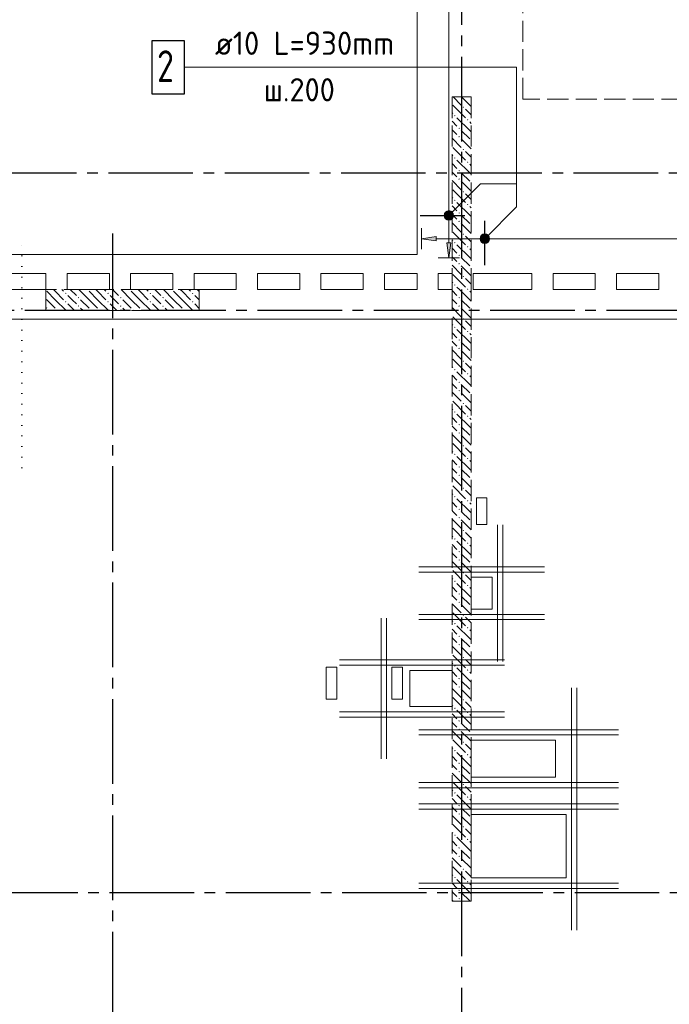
# Model space of a CAD drawing. Header units: millimetres. Extents: x 0 to 61017, y 0 to 42000.
# Tile 17 of 23: x 30661 to 36805, y 27745 to 37050. Entities that reach past the tile are written whole.
import ezdxf

# ---------------------------------------------------------------- set-up
doc = ezdxf.new("R2010")
doc.units = ezdxf.units.MM
for name, pattern in [('______2', [270, 200, -70]), ('______5', [1100, 800, -100, 100, -100]), ('______9', [100, 0, -100])]:
    doc.linetypes.add(name, pattern=pattern)
doc.layers.add('ЖБ Перекрытие верхний уровень', color=7, linetype='Continuous', lineweight=25, true_color=0xe0e0ff)
doc.layers.add('ЖБ Стена верхний уровень', color=7, linetype='Continuous', lineweight=25, true_color=0x006e00)
for name, color, linetype, lineweight in [('ЖБ Пилон', 180, 'Continuous', 25), ('Обрамление П-обр. равн.', 7, 'Continuous', 25), ('Обрамление проемов стержнями', 7, 'Continuous', 25), ('Оси', 40, '______5', 18), ('Позиционная метка линия выноска', 7, 'Continuous', 13), ('Позиционная метка номер позиции', 7, 'Continuous', 13), ('Примечания', 7, 'Continuous', 25), ('Узлы символ', 7, 'Continuous', 25)]:
    doc.layers.add(name, color=color, linetype=linetype, lineweight=lineweight)
doc.styles.add('ISOCPEUR', font='txt')

msp = doc.modelspace()

# ---------------------------------------------------------------- hatches: boundary and pattern name
at = {"layer": 'ЖБ Пилон', "linetype": 'Continuous', "lineweight": 18, "transparency": 33554687}
for points in [[(31090.5, 34463.1), (31096.9, 34469.6), (31103.4, 34463.1), (31096.9, 34456.6)], [(31210.4, 34423.1), (31216.9, 34429.6), (31223.4, 34423.1), (31216.9, 34416.6)], [(31300.3, 34500), (31296.9, 34496.6), (31293.6, 34500)], [(31490.5, 34463.1), (31496.9, 34469.6), (31503.4, 34463.1), (31496.9, 34456.6)], [(31610.4, 34423.1), (31616.9, 34429.6), (31623.4, 34423.1), (31616.9, 34416.6)], [(31700.3, 34500), (31696.9, 34496.6), (31693.6, 34500)], [(31890.5, 34463.1), (31896.9, 34469.6), (31903.4, 34463.1), (31896.9, 34456.6)], [(32010.4, 34423.1), (32016.9, 34429.6), (32023.4, 34423.1), (32016.9, 34416.6)], [(32100.3, 34500), (32096.9, 34496.6), (32093.6, 34500)], [(32290.5, 34463.1), (32296.9, 34469.6), (32303.4, 34463.1), (32296.9, 34456.6)], [(31090.5, 34383.1), (31096.9, 34389.6), (31103.4, 34383.1), (31096.9, 34376.6)], [(31210.4, 34343.1), (31216.9, 34349.6), (31223.4, 34343.1), (31216.9, 34336.6)], [(31490.5, 34383.1), (31496.9, 34389.6), (31503.4, 34383.1), (31496.9, 34376.6)], [(31610.4, 34343.1), (31616.9, 34349.6), (31623.4, 34343.1), (31616.9, 34336.6)], [(31890.5, 34383.1), (31896.9, 34389.6), (31903.4, 34383.1), (31896.9, 34376.6)], [(32010.4, 34343.1), (32016.9, 34349.6), (32023.4, 34343.1), (32016.9, 34336.6)], [(32290.5, 34383.1), (32296.9, 34389.6), (32303.4, 34383.1), (32296.9, 34376.6)], [(30930.5, 34303.1), (30937, 34309.6), (30943.5, 34303.1), (30940.3, 34300), (30933.6, 34300)], [(31010.4, 34303.1), (31016.9, 34309.6), (31023.4, 34303.1), (31020.3, 34300), (31013.6, 34300)], [(31330.5, 34303.1), (31337, 34309.6), (31343.5, 34303.1), (31340.3, 34300), (31333.6, 34300)], [(31410.4, 34303.1), (31416.9, 34309.6), (31423.4, 34303.1), (31420.3, 34300), (31413.6, 34300)], [(31730.5, 34303.1), (31737, 34309.6), (31743.5, 34303.1), (31740.3, 34300), (31733.6, 34300)], [(31810.4, 34303.1), (31816.9, 34309.6), (31823.4, 34303.1), (31820.3, 34300), (31813.6, 34300)], [(32130.5, 34303.1), (32137, 34309.6), (32143.5, 34303.1), (32140.3, 34300), (32133.6, 34300)], [(32210.4, 34303.1), (32216.9, 34309.6), (32223.4, 34303.1), (32220.3, 34300), (32213.6, 34300)]]:
    msp.add_hatch(color=7, dxfattribs=at).paths.add_polyline_path(points, flags=16)
at = {"layer": 'ЖБ Стена верхний уровень', "linetype": 'Continuous', "lineweight": 18, "transparency": 33554687}
for points in [[(34850.5, 36223.1), (34857, 36229.6), (34863.5, 36223.1), (34857, 36216.6)], [(34770.5, 36143.1), (34777, 36149.6), (34783.4, 36143.1), (34777, 36136.6)], [(34890.5, 36103.1), (34896.9, 36109.6), (34903.4, 36103.1), (34896.9, 36096.6)], [(34810.4, 36023.1), (34816.9, 36029.6), (34823.4, 36023.1), (34816.9, 36016.6)], [(34810.4, 35943.1), (34816.9, 35949.6), (34823.4, 35943.1), (34816.9, 35936.6)], [(34850.5, 35823.1), (34857, 35829.6), (34863.5, 35823.1), (34857, 35816.6)], [(34770.5, 35743.1), (34777, 35749.6), (34783.4, 35743.1), (34777, 35736.6)], [(34890.5, 35703.1), (34896.9, 35709.6), (34903.4, 35703.1), (34896.9, 35696.6)], [(34810.4, 35623.1), (34816.9, 35629.6), (34823.4, 35623.1), (34816.9, 35616.6)], [(34810.4, 35543.1), (34816.9, 35549.6), (34823.4, 35543.1), (34816.9, 35536.6)], [(34850.5, 35423.1), (34857, 35429.6), (34863.5, 35423.1), (34857, 35416.6)], [(34770.5, 35343.1), (34777, 35349.6), (34783.4, 35343.1), (34777, 35336.6)], [(34890.5, 35303.1), (34896.9, 35309.6), (34903.4, 35303.1), (34896.9, 35296.6)], [(34810.4, 35223.1), (34816.9, 35229.6), (34823.4, 35223.1), (34816.9, 35216.6)], [(34810.4, 35143.1), (34816.9, 35149.6), (34823.4, 35143.1), (34816.9, 35136.6)], [(34850.5, 35023.1), (34857, 35029.6), (34863.5, 35023.1), (34857, 35016.6)], [(34770.5, 34943.1), (34777, 34949.6), (34783.4, 34943.1), (34777, 34936.6)], [(34890.5, 34903.1), (34896.9, 34909.6), (34903.4, 34903.1), (34896.9, 34896.6)], [(34810.4, 34823.1), (34816.9, 34829.6), (34823.4, 34823.1), (34816.9, 34816.6)], [(34810.4, 34743.1), (34816.9, 34749.6), (34823.4, 34743.1), (34816.9, 34736.6)], [(34850.5, 34623.1), (34857, 34629.6), (34863.5, 34623.1), (34857, 34616.6)], [(34770.5, 34543.1), (34777, 34549.6), (34783.4, 34543.1), (34777, 34536.6)], [(34810.4, 34423.1), (34816.9, 34429.6), (34823.4, 34423.1), (34816.9, 34416.6)], [(34890.5, 34503.1), (34896.9, 34509.6), (34903.4, 34503.1), (34900.3, 34500), (34893.6, 34500)], [(34900.3, 34500), (34896.9, 34496.6), (34893.6, 34500)], [(34810.4, 34343.1), (34816.9, 34349.6), (34823.4, 34343.1), (34816.9, 34336.6)], [(34770.5, 34143.1), (34777, 34149.6), (34783.4, 34143.1), (34777, 34136.6)], [(34850.5, 34223.1), (34857, 34229.6), (34863.5, 34223.1), (34857, 34216.6)], [(34890.5, 34103.1), (34896.9, 34109.6), (34903.4, 34103.1), (34896.9, 34096.6)], [(34810.4, 34023.1), (34816.9, 34029.6), (34823.4, 34023.1), (34816.9, 34016.6)], [(34810.4, 33943.1), (34816.9, 33949.6), (34823.4, 33943.1), (34816.9, 33936.6)], [(34850.5, 33823.1), (34857, 33829.6), (34863.5, 33823.1), (34857, 33816.6)], [(34770.5, 33743.1), (34777, 33749.6), (34783.4, 33743.1), (34777, 33736.6)], [(34890.5, 33703.1), (34896.9, 33709.6), (34903.4, 33703.1), (34896.9, 33696.6)], [(34810.4, 33623.1), (34816.9, 33629.6), (34823.4, 33623.1), (34816.9, 33616.6)], [(34810.4, 33543.1), (34816.9, 33549.6), (34823.4, 33543.1), (34816.9, 33536.6)], [(34850.5, 33423.1), (34857, 33429.6), (34863.5, 33423.1), (34857, 33416.6)], [(34770.5, 33343.1), (34777, 33349.6), (34783.4, 33343.1), (34777, 33336.6)], [(34810.4, 33223.1), (34816.9, 33229.6), (34823.4, 33223.1), (34816.9, 33216.6)], [(34890.5, 33303.1), (34896.9, 33309.6), (34903.4, 33303.1), (34896.9, 33296.6)], [(34810.4, 33143.1), (34816.9, 33149.6), (34823.4, 33143.1), (34816.9, 33136.6)], [(34770.5, 32943.1), (34777, 32949.6), (34783.4, 32943.1), (34777, 32936.6)], [(34850.5, 33023.1), (34857, 33029.6), (34863.5, 33023.1), (34857, 33016.6)], [(34890.5, 32903.1), (34896.9, 32909.6), (34903.4, 32903.1), (34896.9, 32896.6)], [(34810.4, 32823.1), (34816.9, 32829.6), (34823.4, 32823.1), (34816.9, 32816.6)], [(34810.4, 32743.1), (34816.9, 32749.6), (34823.4, 32743.1), (34816.9, 32736.6)], [(34850.5, 32623.1), (34857, 32629.6), (34863.5, 32623.1), (34857, 32616.6)], [(34770.5, 32543.1), (34777, 32549.6), (34783.4, 32543.1), (34777, 32536.6)], [(34890.5, 32503.1), (34896.9, 32509.6), (34903.4, 32503.1), (34896.9, 32496.6)], [(34810.4, 32423.1), (34816.9, 32429.6), (34823.4, 32423.1), (34816.9, 32416.6)], [(34810.4, 32343.1), (34816.9, 32349.6), (34823.4, 32343.1), (34816.9, 32336.6)], [(34850.5, 32223.1), (34857, 32229.6), (34863.5, 32223.1), (34857, 32216.6)], [(34770.5, 32143.1), (34777, 32149.6), (34783.4, 32143.1), (34777, 32136.6)], [(34890.5, 32103.1), (34896.9, 32109.6), (34903.4, 32103.1), (34896.9, 32096.6)], [(34810.4, 32023.1), (34816.9, 32029.6), (34823.4, 32023.1), (34816.9, 32016.6)], [(34810.4, 31943.1), (34816.9, 31949.6), (34823.4, 31943.1), (34816.9, 31936.6)], [(34850.5, 31823.1), (34857, 31829.6), (34863.5, 31823.1), (34857, 31816.6)], [(34770.5, 31743.1), (34777, 31749.6), (34783.4, 31743.1), (34777, 31736.6)], [(34890.5, 31703.1), (34896.9, 31709.6), (34903.4, 31703.1), (34896.9, 31696.6)], [(34810.4, 31623.1), (34816.9, 31629.6), (34823.4, 31623.1), (34816.9, 31616.6)], [(34810.4, 31543.1), (34816.9, 31549.6), (34823.4, 31543.1), (34816.9, 31536.6)], [(34850.5, 31423.1), (34857, 31429.6), (34863.5, 31423.1), (34857, 31416.6)], [(34770.5, 31343.1), (34777, 31349.6), (34783.4, 31343.1), (34777, 31336.6)], [(34890.5, 31303.1), (34896.9, 31309.6), (34903.4, 31303.1), (34896.9, 31296.6)], [(34810.4, 31223.1), (34816.9, 31229.6), (34823.4, 31223.1), (34816.9, 31216.6)], [(34810.4, 31143.1), (34816.9, 31149.6), (34823.4, 31143.1), (34816.9, 31136.6)], [(34850.5, 31023.1), (34857, 31029.6), (34863.5, 31023.1), (34857, 31016.6)], [(34770.5, 30943.1), (34777, 30949.6), (34783.4, 30943.1), (34777, 30936.6)], [(34890.5, 30903.1), (34896.9, 30909.6), (34903.4, 30903.1), (34896.9, 30896.6)], [(34810.4, 30823.1), (34816.9, 30829.6), (34823.4, 30823.1), (34816.9, 30816.6)], [(34810.4, 30743.1), (34816.9, 30749.6), (34823.4, 30743.1), (34816.9, 30736.6)], [(34850.5, 30623.1), (34857, 30629.6), (34863.5, 30623.1), (34857, 30616.6)], [(34770.5, 30543.1), (34777, 30549.6), (34783.4, 30543.1), (34777, 30536.6)], [(34810.4, 30423.1), (34816.9, 30429.6), (34823.4, 30423.1), (34816.9, 30416.6)], [(34890.5, 30503.1), (34896.9, 30509.6), (34903.4, 30503.1), (34896.9, 30496.6)], [(34810.4, 30343.1), (34816.9, 30349.6), (34823.4, 30343.1), (34816.9, 30336.6)], [(34770.5, 30143.1), (34777, 30149.6), (34783.4, 30143.1), (34777, 30136.6)], [(34850.5, 30223.1), (34857, 30229.6), (34863.5, 30223.1), (34857, 30216.6)], [(34890.5, 30103.1), (34896.9, 30109.6), (34903.4, 30103.1), (34896.9, 30096.6)], [(34810.4, 30023.1), (34816.9, 30029.6), (34823.4, 30023.1), (34816.9, 30016.6)], [(34810.4, 29943.1), (34816.9, 29949.6), (34823.4, 29943.1), (34816.9, 29936.6)], [(34850.5, 29823.1), (34857, 29829.6), (34863.5, 29823.1), (34857, 29816.6)], [(34770.5, 29743.1), (34777, 29749.6), (34783.4, 29743.1), (34777, 29736.6)], [(34890.5, 29703.1), (34896.9, 29709.6), (34903.4, 29703.1), (34896.9, 29696.6)], [(34810.4, 29623.1), (34816.9, 29629.6), (34823.4, 29623.1), (34816.9, 29616.6)], [(34810.4, 29543.1), (34816.9, 29549.6), (34823.4, 29543.1), (34816.9, 29536.6)], [(34850.5, 29423.1), (34857, 29429.6), (34863.5, 29423.1), (34857, 29416.6)], [(34770.5, 29343.1), (34777, 29349.6), (34783.4, 29343.1), (34777, 29336.6)], [(34890.5, 29303.1), (34896.9, 29309.6), (34903.4, 29303.1), (34896.9, 29296.6)], [(34810.4, 29223.1), (34816.9, 29229.6), (34823.4, 29223.1), (34816.9, 29216.6)], [(34810.4, 29143.1), (34816.9, 29149.6), (34823.4, 29143.1), (34816.9, 29136.6)], [(34770.5, 28943.1), (34777, 28949.6), (34783.4, 28943.1), (34777, 28936.6)], [(34850.5, 29023.1), (34857, 29029.6), (34863.5, 29023.1), (34857, 29016.6)], [(34890.5, 28903.1), (34896.9, 28909.6), (34903.4, 28903.1), (34896.9, 28896.6)], [(34810.4, 28823.1), (34816.9, 28829.6), (34823.4, 28823.1), (34816.9, 28816.6)], [(34810.4, 28743.1), (34816.9, 28749.6), (34823.4, 28743.1), (34816.9, 28736.6)]]:
    msp.add_hatch(color=7, dxfattribs=at).paths.add_polyline_path(points, flags=16)
at = {"layer": 'Обрамление П-обр. равн.', "linetype": 'Continuous', "lineweight": 13, "transparency": 33554687}
for points in [[(34675, 35200), (34765, 35200), (34758.7, 35222.5)], [(34675, 35200), (34758.7, 35222.5), (34681.3, 35222.5)], [(34681.3, 35177.5), (34765, 35200), (34675, 35200)], [(34681.3, 35222.5), (34758.7, 35222.5), (34742.5, 35238.7)], [(34681.3, 35222.5), (34742.5, 35238.7), (34697.5, 35238.7)], [(34681.3, 35177.5), (34758.7, 35177.5), (34765, 35200)], [(34697.5, 35161.3), (34758.7, 35177.5), (34681.3, 35177.5)], [(34697.5, 35238.7), (34742.5, 35238.7), (34720, 35245)], [(34697.5, 35161.3), (34742.5, 35161.3), (34758.7, 35177.5)], [(34742.5, 35161.3), (34697.5, 35161.3), (34720, 35155)], [(35021.3, 34957.5), (35021.3, 35002.5), (35015, 34980)], [(35021.3, 35002.5), (35037.5, 34941.3), (35037.5, 35018.7)], [(35021.3, 35002.5), (35021.3, 34957.5), (35037.5, 34941.3)], [(35037.5, 35018.7), (35060, 34935), (35060, 35025)], [(35037.5, 35018.7), (35037.5, 34941.3), (35060, 34935)], [(35060, 35025), (35060, 34935), (35082.5, 34941.3)], [(35060, 35025), (35082.5, 34941.3), (35082.5, 35018.7)], [(35082.5, 35018.7), (35082.5, 34941.3), (35098.7, 34957.5)], [(35082.5, 35018.7), (35098.7, 34957.5), (35098.7, 35002.5)], [(35098.7, 35002.5), (35098.7, 34957.5), (35105, 34980)]]:
    msp.add_hatch(color=7, dxfattribs=at).paths.add_polyline_path(points)
for points in [[(34600, 34960), (34460, 34980), (34600, 35000)], [(34740, 34940), (34720, 34800), (34700, 34940)]]:
    msp.add_hatch(color=7, dxfattribs=at).paths.add_polyline_path(points, flags=16)
at = {"layer": 'Позиционная метка номер позиции', "linetype": 'Continuous', "lineweight": 13, "transparency": 33554687}
for points in [[(34676.7, 35211.5), (34751.8, 35168.2), (34688.2, 35231.8)], [(34676.7, 35188.5), (34731.5, 35156.7), (34676.7, 35211.5)], [(34676.7, 35211.5), (34731.5, 35156.7), (34751.8, 35168.2)], [(34708.5, 35156.7), (34676.7, 35188.5), (34688.2, 35168.2)], [(34676.7, 35188.5), (34708.5, 35156.7), (34731.5, 35156.7)], [(34688.2, 35231.8), (34763.3, 35188.5), (34708.5, 35243.3)], [(34688.2, 35231.8), (34751.8, 35168.2), (34763.3, 35188.5)], [(34708.5, 35243.3), (34763.3, 35188.5), (34763.3, 35211.5)], [(34708.5, 35243.3), (34763.3, 35211.5), (34731.5, 35243.3)], [(34731.5, 35243.3), (34763.3, 35211.5), (34751.8, 35231.8)], [(35016.7, 34991.4), (35091.8, 34948.2), (35028.2, 35011.8)], [(35016.7, 34968.5), (35071.5, 34936.7), (35016.7, 34991.4)], [(35016.7, 34991.4), (35071.5, 34936.7), (35091.8, 34948.2)], [(35028.2, 35011.8), (35103.3, 34968.5), (35048.5, 35023.3)], [(35028.2, 35011.8), (35091.8, 34948.2), (35103.3, 34968.5)], [(35048.5, 35023.3), (35103.3, 34968.5), (35103.3, 34991.4)], [(35048.5, 35023.3), (35103.3, 34991.4), (35071.5, 35023.3)], [(35071.5, 35023.3), (35103.3, 34991.4), (35091.8, 35011.8)], [(35048.5, 34936.7), (35016.7, 34968.5), (35028.2, 34948.2)], [(35016.7, 34968.5), (35048.5, 34936.7), (35071.5, 34936.7)]]:
    msp.add_hatch(color=7, dxfattribs=at).paths.add_polyline_path(points)

# ---------------------------------------------------------------- linework, layer by layer
at = {"layer": 'ЖБ Перекрытие верхний уровень', "color": 7, "linetype": 'Continuous', "lineweight": 18, "transparency": 33554687}
for p, q in [((34420, 38800), (34420, 34830)), ((34420, 34830), (28240, 34830)), ((30540, 34650), (30910, 34650)), ((30910, 34650), (30910, 34500)), ((31110, 34500), (31110, 34650)), ((31110, 34650), (31510, 34650)), ((31510, 34650), (31510, 34500)), ((31710, 34500), (31710, 34650)), ((31710, 34650), (32110, 34650)), ((32110, 34650), (32110, 34500)), ((32310, 34500), (32310, 34650)), ((32310, 34650), (32710, 34650)), ((32710, 34650), (32710, 34500)), ((32910, 34500), (32910, 34650)), ((32910, 34650), (33310, 34650)), ((33310, 34650), (33310, 34500)), ((33510, 34650), (33910, 34650)), ((33510, 34500), (33510, 34650)), ((33910, 34650), (33910, 34500)), ((34110, 34500), (34110, 34650)), ((34110, 34650), (34420, 34650)), ((34420, 34650), (34420, 34500)), ((34620, 34500), (34620, 34650)), ((34620, 34650), (34750, 34650)), ((34750, 34650), (34750, 34500)), ((34950, 34500), (34950, 34650)), ((34950, 34650), (35505, 34650)), ((35505, 34650), (35505, 34500)), ((35705, 34500), (35705, 34650)), ((35705, 34650), (36105, 34650)), ((36105, 34650), (36105, 34500)), ((36305, 34500), (36305, 34650)), ((36305, 34650), (36705, 34650)), ((36705, 34650), (36705, 34500)), ((30910, 34500), (30540, 34500)), ((31510, 34500), (31110, 34500)), ((32110, 34500), (31710, 34500)), ((32710, 34500), (32310, 34500)), ((33310, 34500), (32910, 34500)), ((33910, 34500), (33510, 34500)), ((34420, 34500), (34110, 34500)), ((34750, 34500), (34620, 34500)), ((35505, 34500), (34950, 34500)), ((36105, 34500), (35705, 34500)), ((36705, 34500), (36305, 34500)), ((35080, 32530), (34980, 32530)), ((34980, 32530), (34980, 32280)), ((35080, 32280), (35080, 32530)), ((34980, 32280), (35080, 32280)), ((35130, 31780), (34930, 31780)), ((34930, 31780), (34930, 31480)), ((35130, 31480), (35130, 31780)), ((34930, 31480), (35130, 31480)), ((33660, 30930), (33560, 30930)), ((33560, 30930), (33560, 30630)), ((33660, 30630), (33660, 30930)), ((34280, 30930), (34180, 30930)), ((34180, 30930), (34180, 30630)), ((34280, 30630), (34280, 30930)), ((34750, 30900), (34350, 30900)), ((34350, 30900), (34350, 30560)), ((34750, 30560), (34750, 30900)), ((33560, 30630), (33660, 30630)), ((34180, 30630), (34280, 30630)), ((34350, 30560), (34750, 30560)), ((35730, 30240), (34930, 30240)), ((34930, 30240), (34930, 29890)), ((35730, 29890), (35730, 30240)), ((34930, 29890), (35730, 29890)), ((35830, 29540), (34930, 29540)), ((34930, 29540), (34930, 28940)), ((35830, 28940), (35830, 29540)), ((34930, 28940), (35830, 28940))]:
    msp.add_line(p, q, dxfattribs=at)
at = {"layer": 'ЖБ Пилон', "color": 253, "linetype": '______2', "lineweight": 13, "true_color": 0xa0a0a0, "transparency": 33554687}
for p, q in [((32360, 34500), (30910, 34500)), ((30910, 34500), (30910, 34300)), ((32360, 34300), (32360, 34500)), ((30910, 34300), (32360, 34300))]:
    msp.add_line(p, q, dxfattribs=at)
at = {"layer": 'ЖБ Пилон', "color": 9, "linetype": 'Continuous', "lineweight": 18, "true_color": 0xc7c7c7, "transparency": 33554687}
for p, q in [((30916.9, 34483.1), (30996.9, 34403.1)), ((30996.9, 34483.1), (30980.1, 34500)), ((30996.9, 34483.1), (31077, 34403.1)), ((31060.1, 34500), (31077, 34483.1)), ((31157, 34403.1), (31116.9, 34443.1)), ((31140.1, 34500), (31196.9, 34443.1)), ((31316.9, 34403.1), (31220.1, 34500)), ((31316.9, 34483.1), (31396.9, 34403.1)), ((31396.9, 34483.1), (31380.1, 34500)), ((31396.9, 34483.1), (31477, 34403.1)), ((31460.1, 34500), (31477, 34483.1)), ((31557, 34403.1), (31516.9, 34443.1)), ((31540.1, 34500), (31596.9, 34443.1)), ((31716.9, 34403.1), (31620.1, 34500)), ((31716.9, 34483.1), (31796.9, 34403.1)), ((31796.9, 34483.1), (31780.1, 34500)), ((31796.9, 34483.1), (31877, 34403.1)), ((31860.1, 34500), (31877, 34483.1)), ((31957, 34403.1), (31916.9, 34443.1)), ((31940.1, 34500), (31996.9, 34443.1)), ((32116.9, 34403.1), (32020.1, 34500)), ((32116.9, 34483.1), (32196.9, 34403.1)), ((32196.9, 34483.1), (32180.1, 34500)), ((32196.9, 34483.1), (32277, 34403.1)), ((32260.1, 34500), (32277, 34483.1)), ((32357, 34403.1), (32316.9, 34443.1)), ((32340.1, 34500), (32360, 34480.1)), ((30916.9, 34403.1), (30910, 34410.1)), ((30916.9, 34403.1), (30996.9, 34323.1)), ((30996.9, 34403.1), (31100.1, 34300)), ((31116.9, 34363.1), (31180.1, 34300)), ((31196.9, 34363.1), (31157, 34403.1)), ((31237, 34403.1), (31316.9, 34323.1)), ((31316.9, 34403.1), (31396.9, 34323.1)), ((31396.9, 34403.1), (31500.1, 34300)), ((31516.9, 34363.1), (31580.1, 34300)), ((31596.9, 34363.1), (31557, 34403.1)), ((31637, 34403.1), (31716.9, 34323.1)), ((31716.9, 34403.1), (31796.9, 34323.1)), ((31796.9, 34403.1), (31900.1, 34300)), ((31916.9, 34363.1), (31980.1, 34300)), ((31996.9, 34363.1), (31957, 34403.1)), ((32037, 34403.1), (32116.9, 34323.1)), ((32116.9, 34403.1), (32196.9, 34323.1)), ((32196.9, 34403.1), (32300.1, 34300)), ((32316.9, 34363.1), (32360, 34320.1)), ((32360, 34400.1), (32357, 34403.1)), ((30910, 34330.1), (30916.9, 34323.1)), ((31237, 34323.1), (31260.1, 34300)), ((31637, 34323.1), (31660.1, 34300)), ((32037, 34323.1), (32060.1, 34300))]:
    msp.add_line(p, q, dxfattribs=at)
at = {"layer": 'ЖБ Стена верхний уровень', "color": 251, "linetype": '______2', "lineweight": 13, "true_color": 0x656565, "transparency": 33554687}
for p, q in [((34930, 36320), (34750, 36320)), ((34750, 36320), (34750, 34500)), ((34930, 34500), (34930, 36320)), ((34750, 34500), (34750, 28720)), ((34930, 28720), (34930, 34500)), ((34750, 28720), (34930, 28720))]:
    msp.add_line(p, q, dxfattribs=at)
at = {"layer": 'ЖБ Стена верхний уровень', "color": 9, "linetype": 'Continuous', "lineweight": 18, "true_color": 0xc7c7c7, "transparency": 33554687}
for p, q in [((34760.1, 36320), (34837, 36243.1)), ((34840.1, 36320), (34930, 36230.1)), ((34757, 36243.1), (34877, 36123.1)), ((34930, 36150.1), (34877, 36203.1)), ((34750, 36170.1), (34757, 36163.1)), ((34916.9, 36003.1), (34796.9, 36123.1)), ((34750, 36090.1), (34796.9, 36043.1)), ((34757, 36003.1), (34750, 36010.1)), ((34916.9, 36083.1), (34930, 36070.1)), ((34750, 35930.1), (34837, 35843.1)), ((34796.9, 35963.1), (34757, 36003.1)), ((34837, 36003.1), (34916.9, 35923.1)), ((34837, 35923.1), (34930, 35830.1)), ((34916.9, 36003.1), (34930, 35990.1)), ((34757, 35843.1), (34877, 35723.1)), ((34750, 35770.1), (34757, 35763.1)), ((34930, 35750.1), (34877, 35803.1)), ((34750, 35690.1), (34796.9, 35643.1)), ((34916.9, 35603.1), (34796.9, 35723.1)), ((34916.9, 35683.1), (34930, 35670.1)), ((34757, 35603.1), (34750, 35610.1)), ((34796.9, 35563.1), (34757, 35603.1)), ((34837, 35603.1), (34916.9, 35523.1)), ((34916.9, 35603.1), (34930, 35590.1)), ((34750, 35530.1), (34837, 35443.1)), ((34837, 35523.1), (34930, 35430.1)), ((34750, 35370.1), (34757, 35363.1)), ((34757, 35443.1), (34877, 35323.1)), ((34930, 35350.1), (34877, 35403.1)), ((34750, 35290.1), (34796.9, 35243.1)), ((34916.9, 35203.1), (34796.9, 35323.1)), ((34916.9, 35283.1), (34930, 35270.1)), ((34757, 35203.1), (34750, 35210.1)), ((34796.9, 35163.1), (34757, 35203.1)), ((34837, 35203.1), (34916.9, 35123.1)), ((34916.9, 35203.1), (34930, 35190.1)), ((34750, 35130.1), (34837, 35043.1)), ((34837, 35123.1), (34930, 35030.1)), ((34757, 35043.1), (34877, 34923.1)), ((34930, 34950.1), (34877, 35003.1)), ((34750, 34970.1), (34757, 34963.1)), ((34916.9, 34803.1), (34796.9, 34923.1)), ((34750, 34890.1), (34796.9, 34843.1)), ((34757, 34803.1), (34750, 34810.1)), ((34796.9, 34763.1), (34757, 34803.1)), ((34837, 34803.1), (34916.9, 34723.1)), ((34916.9, 34883.1), (34930, 34870.1)), ((34916.9, 34803.1), (34930, 34790.1)), ((34750, 34730.1), (34837, 34643.1)), ((34837, 34723.1), (34930, 34630.1)), ((34757, 34643.1), (34877, 34523.1)), ((34750, 34570.1), (34757, 34563.1)), ((34820.1, 34500), (34796.9, 34523.1)), ((34930, 34550.1), (34877, 34603.1)), ((34750, 34490.1), (34796.9, 34443.1)), ((34916.9, 34403.1), (34820.1, 34500)), ((34916.9, 34483.1), (34930, 34470.1)), ((34757, 34403.1), (34750, 34410.1)), ((34796.9, 34363.1), (34757, 34403.1)), ((34837, 34403.1), (34916.9, 34323.1)), ((34916.9, 34403.1), (34930, 34390.1)), ((34750, 34330.1), (34837, 34243.1)), ((34757, 34243.1), (34877, 34123.1)), ((34837, 34323.1), (34930, 34230.1)), ((34750, 34170.1), (34757, 34163.1)), ((34930, 34150.1), (34877, 34203.1)), ((34750, 34090.1), (34796.9, 34043.1)), ((34916.9, 34003.1), (34796.9, 34123.1)), ((34916.9, 34083.1), (34930, 34070.1)), ((34757, 34003.1), (34750, 34010.1)), ((34796.9, 33963.1), (34757, 34003.1)), ((34837, 34003.1), (34916.9, 33923.1)), ((34916.9, 34003.1), (34930, 33990.1)), ((34750, 33930.1), (34837, 33843.1)), ((34837, 33923.1), (34930, 33830.1)), ((34757, 33843.1), (34877, 33723.1)), ((34930, 33750.1), (34877, 33803.1)), ((34750, 33770.1), (34757, 33763.1)), ((34750, 33690.1), (34796.9, 33643.1)), ((34916.9, 33603.1), (34796.9, 33723.1)), ((34916.9, 33683.1), (34930, 33670.1)), ((34757, 33603.1), (34750, 33610.1)), ((34796.9, 33563.1), (34757, 33603.1)), ((34837, 33603.1), (34916.9, 33523.1)), ((34916.9, 33603.1), (34930, 33590.1)), ((34750, 33530.1), (34837, 33443.1)), ((34837, 33523.1), (34930, 33430.1)), ((34757, 33443.1), (34877, 33323.1)), ((34750, 33370.1), (34757, 33363.1)), ((34916.9, 33203.1), (34796.9, 33323.1)), ((34930, 33350.1), (34877, 33403.1)), ((34750, 33290.1), (34796.9, 33243.1)), ((34916.9, 33283.1), (34930, 33270.1)), ((34757, 33203.1), (34750, 33210.1)), ((34750, 33130.1), (34837, 33043.1)), ((34796.9, 33163.1), (34757, 33203.1)), ((34837, 33203.1), (34916.9, 33123.1)), ((34916.9, 33203.1), (34930, 33190.1)), ((34757, 33043.1), (34877, 32923.1)), ((34837, 33123.1), (34930, 33030.1)), ((34750, 32970.1), (34757, 32963.1)), ((34930, 32950.1), (34877, 33003.1)), ((34750, 32890.1), (34796.9, 32843.1)), ((34916.9, 32803.1), (34796.9, 32923.1)), ((34916.9, 32883.1), (34930, 32870.1)), ((34757, 32803.1), (34750, 32810.1)), ((34796.9, 32763.1), (34757, 32803.1)), ((34837, 32803.1), (34916.9, 32723.1)), ((34916.9, 32803.1), (34930, 32790.1)), ((34750, 32730.1), (34837, 32643.1)), ((34837, 32723.1), (34930, 32630.1)), ((34750, 32570.1), (34757, 32563.1)), ((34757, 32643.1), (34877, 32523.1)), ((34930, 32550.1), (34877, 32603.1)), ((34750, 32490.1), (34796.9, 32443.1)), ((34916.9, 32403.1), (34796.9, 32523.1)), ((34916.9, 32483.1), (34930, 32470.1)), ((34757, 32403.1), (34750, 32410.1)), ((34796.9, 32363.1), (34757, 32403.1)), ((34837, 32403.1), (34916.9, 32323.1)), ((34916.9, 32403.1), (34930, 32390.1)), ((34750, 32330.1), (34837, 32243.1)), ((34837, 32323.1), (34930, 32230.1)), ((34757, 32243.1), (34877, 32123.1)), ((34930, 32150.1), (34877, 32203.1)), ((34750, 32170.1), (34757, 32163.1)), ((34916.9, 32003.1), (34796.9, 32123.1)), ((34750, 32090.1), (34796.9, 32043.1)), ((34757, 32003.1), (34750, 32010.1)), ((34916.9, 32083.1), (34930, 32070.1)), ((34750, 31930.1), (34837, 31843.1)), ((34796.9, 31963.1), (34757, 32003.1)), ((34837, 32003.1), (34916.9, 31923.1)), ((34837, 31923.1), (34930, 31830.1)), ((34916.9, 32003.1), (34930, 31990.1)), ((34757, 31843.1), (34877, 31723.1)), ((34750, 31770.1), (34757, 31763.1)), ((34930, 31750.1), (34877, 31803.1)), ((34750, 31690.1), (34796.9, 31643.1)), ((34916.9, 31603.1), (34796.9, 31723.1)), ((34916.9, 31683.1), (34930, 31670.1)), ((34757, 31603.1), (34750, 31610.1)), ((34796.9, 31563.1), (34757, 31603.1)), ((34837, 31603.1), (34916.9, 31523.1)), ((34916.9, 31603.1), (34930, 31590.1)), ((34750, 31530.1), (34837, 31443.1)), ((34837, 31523.1), (34930, 31430.1)), ((34750, 31370.1), (34757, 31363.1)), ((34757, 31443.1), (34877, 31323.1)), ((34930, 31350.1), (34877, 31403.1)), ((34750, 31290.1), (34796.9, 31243.1)), ((34916.9, 31203.1), (34796.9, 31323.1)), ((34916.9, 31283.1), (34930, 31270.1)), ((34757, 31203.1), (34750, 31210.1)), ((34796.9, 31163.1), (34757, 31203.1)), ((34837, 31203.1), (34916.9, 31123.1)), ((34916.9, 31203.1), (34930, 31190.1)), ((34750, 31130.1), (34837, 31043.1)), ((34837, 31123.1), (34930, 31030.1)), ((34757, 31043.1), (34877, 30923.1)), ((34930, 30950.1), (34877, 31003.1)), ((34750, 30970.1), (34757, 30963.1)), ((34916.9, 30803.1), (34796.9, 30923.1)), ((34750, 30890.1), (34796.9, 30843.1)), ((34757, 30803.1), (34750, 30810.1)), ((34796.9, 30763.1), (34757, 30803.1)), ((34837, 30803.1), (34916.9, 30723.1)), ((34916.9, 30883.1), (34930, 30870.1)), ((34916.9, 30803.1), (34930, 30790.1)), ((34750, 30730.1), (34837, 30643.1)), ((34837, 30723.1), (34930, 30630.1)), ((34757, 30643.1), (34877, 30523.1)), ((34750, 30570.1), (34757, 30563.1)), ((34916.9, 30403.1), (34796.9, 30523.1)), ((34930, 30550.1), (34877, 30603.1)), ((34750, 30490.1), (34796.9, 30443.1)), ((34916.9, 30483.1), (34930, 30470.1)), ((34757, 30403.1), (34750, 30410.1)), ((34796.9, 30363.1), (34757, 30403.1)), ((34837, 30403.1), (34916.9, 30323.1)), ((34916.9, 30403.1), (34930, 30390.1)), ((34750, 30330.1), (34837, 30243.1)), ((34757, 30243.1), (34877, 30123.1)), ((34837, 30323.1), (34930, 30230.1)), ((34750, 30170.1), (34757, 30163.1)), ((34930, 30150.1), (34877, 30203.1)), ((34750, 30090.1), (34796.9, 30043.1)), ((34916.9, 30003.1), (34796.9, 30123.1)), ((34916.9, 30083.1), (34930, 30070.1)), ((34757, 30003.1), (34750, 30010.1)), ((34796.9, 29963.1), (34757, 30003.1)), ((34837, 30003.1), (34916.9, 29923.1)), ((34916.9, 30003.1), (34930, 29990.1)), ((34750, 29930.1), (34837, 29843.1)), ((34837, 29923.1), (34930, 29830.1)), ((34757, 29843.1), (34877, 29723.1)), ((34930, 29750.1), (34877, 29803.1)), ((34750, 29770.1), (34757, 29763.1)), ((34750, 29690.1), (34796.9, 29643.1)), ((34916.9, 29603.1), (34796.9, 29723.1)), ((34916.9, 29683.1), (34930, 29670.1)), ((34757, 29603.1), (34750, 29610.1)), ((34796.9, 29563.1), (34757, 29603.1)), ((34837, 29603.1), (34916.9, 29523.1)), ((34916.9, 29603.1), (34930, 29590.1)), ((34750, 29530.1), (34837, 29443.1)), ((34837, 29523.1), (34930, 29430.1)), ((34757, 29443.1), (34877, 29323.1)), ((34930, 29350.1), (34877, 29403.1)), ((34750, 29370.1), (34757, 29363.1)), ((34916.9, 29203.1), (34796.9, 29323.1)), ((34750, 29290.1), (34796.9, 29243.1)), ((34916.9, 29283.1), (34930, 29270.1)), ((34757, 29203.1), (34750, 29210.1)), ((34750, 29130.1), (34837, 29043.1)), ((34796.9, 29163.1), (34757, 29203.1)), ((34837, 29203.1), (34916.9, 29123.1)), ((34916.9, 29203.1), (34930, 29190.1)), ((34757, 29043.1), (34877, 28923.1)), ((34837, 29123.1), (34930, 29030.1)), ((34750, 28970.1), (34757, 28963.1)), ((34930, 28950.1), (34877, 29003.1)), ((34750, 28890.1), (34796.9, 28843.1)), ((34916.9, 28803.1), (34796.9, 28923.1)), ((34916.9, 28883.1), (34930, 28870.1)), ((34757, 28803.1), (34750, 28810.1)), ((34796.9, 28763.1), (34757, 28803.1)), ((34837, 28803.1), (34916.9, 28723.1)), ((34916.9, 28803.1), (34930, 28790.1)), ((34750, 28730.1), (34760.1, 28720)), ((34837, 28723.1), (34840.1, 28720))]:
    msp.add_line(p, q, dxfattribs=at)
at = {"layer": 'Обрамление П-обр. равн.', "color": 251, "linetype": 'Continuous', "lineweight": 13, "true_color": 0x494949, "transparency": 33554687}
for p, q in [((34720, 35230), (34720, 38460)), ((34675, 35200), (34675, 35200)), ((34765, 35200), (34765, 35200)), ((34460, 34980), (34460, 35080)), ((34720, 34940), (34720, 35170)), ((34460, 34980), (34600, 35000)), ((34600, 35000), (34600, 34960)), ((35060, 35025), (35060, 35025)), ((34600, 34960), (34460, 34980)), ((34460, 34980), (34460, 34880)), ((34460, 34980), (34460, 34980)), ((34600, 34980), (35030, 34980)), ((34720, 34800), (34700, 34940)), ((34700, 34940), (34740, 34940)), ((34740, 34940), (34720, 34800)), ((35060, 34935), (35060, 34935)), ((35090, 34980), (42920, 34980)), ((34720, 34800), (34620, 34800)), ((34720, 34800), (34820, 34800)), ((34720, 34800), (34720, 34800))]:
    msp.add_line(p, q, dxfattribs=at)
at = {"layer": 'Обрамление П-обр. равн.', "color": 7, "linetype": 'Continuous', "lineweight": 25, "transparency": 33554687}
for p, q in [((34450, 35200), (34870, 35200)), ((35060, 34730), (35060, 35150))]:
    msp.add_line(p, q, dxfattribs=at)
msp.add_lwpolyline([(31910, 36350), (32220, 36350), (32220, 36850), (31910, 36850), (31910, 36350)], dxfattribs=at)
at = {"layer": 'Обрамление П-обр. равн.', "color": 251, "linetype": 'Continuous', "lineweight": 13, "true_color": 0x494949, "transparency": 33554687}
for centre in [(34720, 35200), (35060, 34980)]:
    msp.add_circle(centre, 45, dxfattribs=at)
at = {"layer": 'Обрамление проемов стержнями', "color": 7, "linetype": 'Continuous', "lineweight": 18, "transparency": 33554687}
for p, q in [((35180, 32275), (35180, 30985)), ((35230, 32275), (35230, 30985)), ((34435, 31880), (35625, 31880)), ((34435, 31830), (35625, 31830)), ((34080, 30065), (34080, 31395)), ((34130, 30065), (34130, 31395)), ((34435, 31430), (35625, 31430)), ((34435, 31380), (35625, 31380)), ((33685, 31000), (35245, 31000)), ((33685, 30950), (35245, 30950)), ((35880, 28445.3), (35880, 30735)), ((35930, 28445.3), (35930, 30735)), ((33685, 30510), (35245, 30510)), ((33685, 30460), (35245, 30460)), ((34435, 30340), (36325, 30340)), ((34435, 30290), (36325, 30290)), ((34435, 29839.7), (36325, 29839.7)), ((34435, 29789.7), (36325, 29789.7)), ((34435, 29640), (36325, 29640)), ((34435, 29590), (36325, 29590)), ((34435, 28890), (36325, 28890)), ((34435, 28840), (36325, 28840))]:
    msp.add_line(p, q, dxfattribs=at)
at = {"layer": 'Оси', "color": 8, "linetype": '______5', "lineweight": -3, "transparency": 33554687}
for p, q in [((34840, 40000), (34840, 16970)), ((43300, 35600), (4600, 35600)), ((31540, 35030), (31540, 16970)), ((50210, 34300), (4600, 34300)), ((50210, 34300), (4600, 34300)), ((49910, 28800), (4600, 28800))]:
    msp.add_line(p, q, dxfattribs=at)
at = {"layer": 'Позиционная метка линия выноска', "color": 251, "linetype": 'Continuous', "lineweight": 13, "true_color": 0x494949, "transparency": 33554687}
msp.add_lwpolyline([(49330, 34220), (7380, 34220), (7380, 28539.8), (7980, 28539.8), (7980, 26939.8), (7380, 26939.8), (7380, 21450)], dxfattribs=at)
at = {"layer": 'Позиционная метка номер позиции', "color": 7, "linetype": 'Continuous', "lineweight": 13, "transparency": 33554687}
for p, q in [((34688.2, 35231.8), (34688.2, 35231.8)), ((34751.8, 35231.8), (34751.8, 35231.8)), ((34688.2, 35168.2), (34688.2, 35168.2)), ((34751.8, 35168.2), (34751.8, 35168.2)), ((35028.2, 35011.8), (35028.2, 35011.8)), ((35091.8, 35011.8), (35091.8, 35011.8)), ((35028.2, 34948.2), (35028.2, 34948.2)), ((35091.8, 34948.2), (35091.8, 34948.2))]:
    msp.add_line(p, q, dxfattribs=at)
for points in [[(35060, 34980), (35360, 35280), (35360, 36600), (32220, 36600)], [(34720, 35200), (35020, 35500), (35360, 35500), (35360, 36600), (32220, 36600)]]:
    msp.add_lwpolyline(points, dxfattribs=at)
for centre in [(34720, 35200), (35060, 34980)]:
    msp.add_circle(centre, 45, dxfattribs=at)
at = {"layer": 'Примечания', "color": 7, "linetype": '______2', "lineweight": 18, "transparency": 33554687}
for p, q in [((35420, 36300), (35420, 38700)), ((38820, 36300), (35420, 36300))]:
    msp.add_line(p, q, dxfattribs=at)
at = {"layer": 'Узлы символ', "color": 7, "linetype": '______9', "lineweight": 13, "transparency": 33554687}
msp.add_line((30682, 32815.3), (30682, 34955.9), dxfattribs=at)

# ---------------------------------------------------------------- texts
at = {"layer": 'Обрамление П-обр. равн.', "color": 7, "linetype": 'Continuous', "lineweight": 13, "transparency": 33554687, "attachment_point": 7, "style": 'ISOCPEUR'}
for s, insert, char_height, width in [('\\W0.96;ø10 L=930mm ', (32508, 36717.3), 220, 1996.291), ('\\W0.78;2', (31960, 36460), 300, 326.407), ('\\W0.95;ш.200 ', (32970, 36277.3), 220, 962.122)]:
    msp.add_mtext(s, dxfattribs=dict(at, insert=insert, char_height=char_height, width=width))

doc.saveas('drawing.dxf')
